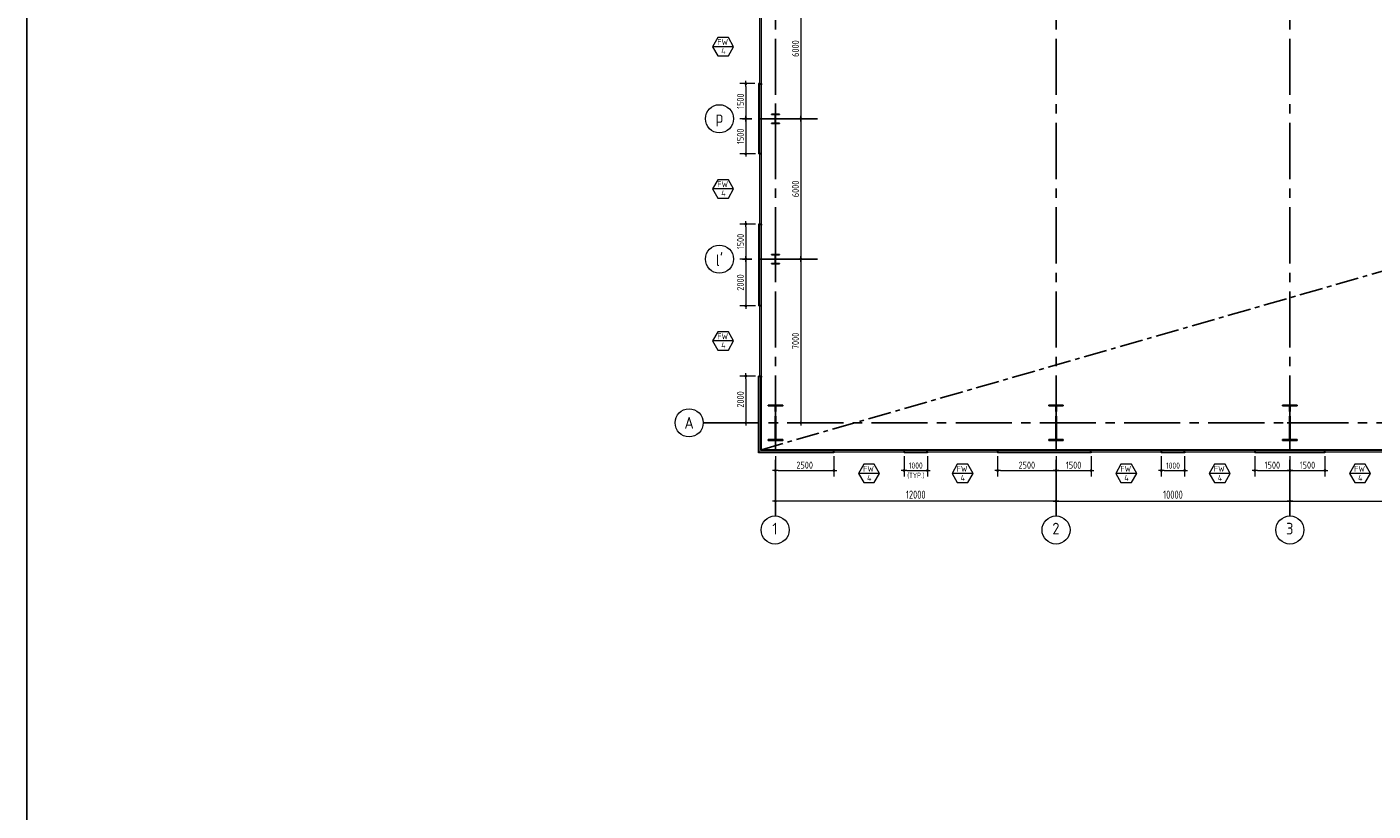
# Model space of a CAD drawing. Extents: x -11758 to 4934791, y -233543 to 1826789.
# Tile 83 of 107: x 430322 to 487890, y 32176 to 65699. Entities that reach past the tile are written whole.
import ezdxf
from ezdxf.enums import TextEntityAlignment as Align

# ---------------------------------------------------------------- set-up
doc = ezdxf.new("R2010")
doc.units = 0
doc.header["$LTSCALE"] = 800
doc.header["$MEASUREMENT"] = 0
doc.linetypes.add('CENTER', pattern=[2, 1.25, -0.25, 0.25, -0.25])
doc.linetypes.add('CENTER2', pattern=[1.125, 0.75, -0.125, 0.125, -0.125])
doc.layers.get('0').update_dxf_attribs({"linetype": 'CONTINUOUS'})
doc.layers.get('DEFPOINTS').update_dxf_attribs({"linetype": 'CONTINUOUS'})
for name, color, linetype, lineweight in [('2CON', 1, 'CONTINUOUS', 13), ('A-WIN TAG', 3, 'CONTINUOUS', 13), ('CLAD-1', 3, 'CONTINUOUS', 15), ('CLAD-2', 40, 'CONTINUOUS', 13), ('CONCRETE', 4, 'CONTINUOUS', 15), ('DIM', 4, 'CONTINUOUS', 15), ('dimension line', 4, 'CONTINUOUS', 18), ('STEEL', 6, 'CONTINUOUS', 15), ('TEXT', 3, 'CONTINUOUS', 15), ('WIN', 31, 'CONTINUOUS', 13)]:
    doc.layers.add(name, color=color, linetype=linetype, lineweight=lineweight)
for name, color, linetype in [('Aux Ped Stel', 7, 'CONTINUOUS'), ('CENTER', 2, 'CENTER'), ('CL', 2, 'CENTER2'), ('COL', 1, 'CENTER'), ('GRID', 8, 'CENTER'), ('WALL', 6, 'CONTINUOUS')]:
    doc.layers.add(name, color=color, linetype=linetype)
doc.styles.add('ROMANS', font='ISO9.shx', dxfattribs={"width": 0.8})
doc.styles.get("Standard").update_dxf_attribs({"font": 'ISO9'})
doc.dimstyles.new('barka', dxfattribs={"dimscale": 100, "dimtxt": 3.5, "dimasz": 1.2, "dimexe": 2.5, "dimexo": 2.5, "dimgap": 1, "dimtad": 1, "dimdsep": 46, "dimtxsty": 'ROMANS', "dimblk": 'DDOT1', "dimcen": 0, "dimclrd": 256, "dimclre": 256, "dimclrt": 2, "dimadec": 0, "dimazin": 2, "dimtp": 0.1, "dimtm": 0.1, "dimtfac": 0.71, "dimtmove": 2, "dimatfit": 3, "dimlwd": -1, "dimlwe": -1, "dimarcsym": 0})
doc.dimstyles.new('barka INTERNAL DIM', dxfattribs={"dimscale": 100, "dimtxt": 3, "dimasz": 1.2, "dimexe": 2.5, "dimexo": 1.5, "dimgap": 0.8, "dimtad": 1, "dimdsep": 46, "dimtxsty": 'ROMANS', "dimblk": 'DDOT1', "dimcen": 0, "dimclrd": 256, "dimclre": 256, "dimclrt": 2, "dimadec": 0, "dimazin": 2, "dimtp": 0.1, "dimtm": 0.1, "dimtfac": 0.71, "dimtmove": 2, "dimatfit": 3, "dimlwd": -1, "dimlwe": -1, "dimarcsym": 0})

# ---------------------------------------------------------------- blocks, each defined once
blk = doc.blocks.new('DDOT1')
blk.add_line((-1, 0), (1, 0))
at = {"const_width": 0.5}
blk.add_lwpolyline([(-0.25, 0, 1), (0.25, 0, 1)], format="xyb", close=True, dxfattribs=at)
blk = doc.blocks.new('*D23')
at = {"layer": 'DEFPOINTS', "color": 0, "transparency": 16777216}
for p in [(484333, 45428), (494333, 45428), (494333, 45428)]:
    blk.add_point(p, dxfattribs=at)
at = {"layer": 'dimension line', "transparency": 16777216}
blk.add_line((484453, 45428), (494213, 45428), dxfattribs=at)
at = {"layer": 'dimension line', "transparency": 16777216, "xscale": 119.9999999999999, "yscale": 119.9999999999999, "zscale": 119.9999999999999, "rotation": 180}
blk.add_blockref('DDOT1', (484333, 45428), dxfattribs=at)
at = {"layer": 'dimension line', "transparency": 16777216, "xscale": 119.9999999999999, "yscale": 119.9999999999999, "zscale": 119.9999999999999}
blk.add_blockref('DDOT1', (494333, 45428), dxfattribs=at)
at = {"layer": 'dimension line', "color": 2, "transparency": 16777216, "insert": (489333, 45703), "char_height": 350, "attachment_point": 5, "style": 'ROMANS'}
blk.add_mtext('10000', dxfattribs=at)
blk = doc.blocks.new('*D24')
at = {"layer": 'DEFPOINTS', "color": 0, "transparency": 16777216}
for p in [(474333, 45428), (484333, 45428), (484333, 45428)]:
    blk.add_point(p, dxfattribs=at)
at = {"layer": 'dimension line', "transparency": 16777216}
blk.add_line((474453, 45428), (484213, 45428), dxfattribs=at)
at = {"layer": 'dimension line', "transparency": 16777216, "xscale": 119.9999999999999, "yscale": 119.9999999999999, "zscale": 119.9999999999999, "rotation": 180}
blk.add_blockref('DDOT1', (474333, 45428), dxfattribs=at)
at = {"layer": 'dimension line', "transparency": 16777216, "xscale": 119.9999999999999, "yscale": 119.9999999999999, "zscale": 119.9999999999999}
blk.add_blockref('DDOT1', (484333, 45428), dxfattribs=at)
at = {"layer": 'dimension line', "color": 2, "transparency": 16777216, "insert": (479333, 45703), "char_height": 350, "attachment_point": 5, "style": 'ROMANS'}
blk.add_mtext('10000', dxfattribs=at)
blk = doc.blocks.new('*D25')
at = {"layer": 'DEFPOINTS', "color": 0, "transparency": 16777216}
for p in [(462333, 45428), (462333, 45428), (474333, 45428)]:
    blk.add_point(p, dxfattribs=at)
at = {"layer": 'dimension line', "transparency": 16777216}
blk.add_line((474213, 45428), (462453, 45428), dxfattribs=at)
at = {"layer": 'dimension line', "transparency": 16777216, "xscale": 119.9999999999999, "yscale": 119.9999999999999, "zscale": 119.9999999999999, "rotation": 180}
blk.add_blockref('DDOT1', (462333, 45428), dxfattribs=at)
at = {"layer": 'dimension line', "transparency": 16777216, "xscale": 119.9999999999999, "yscale": 119.9999999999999, "zscale": 119.9999999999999}
blk.add_blockref('DDOT1', (474333, 45428), dxfattribs=at)
at = {"layer": 'dimension line', "color": 2, "transparency": 16777216, "insert": (468333, 45703), "char_height": 350, "attachment_point": 5, "style": 'ROMANS'}
blk.add_mtext('12000', dxfattribs=at)
blk = doc.blocks.new('clad supp')
at = {"layer": 'STEEL'}
for p, q in [((50, 100), (0, 100)), ((0, 100), (0, 0)), ((0, 0), (50, 0))]:
    blk.add_line(p, q, dxfattribs=at)
blk.add_lwpolyline([(50, 0), (50, 9, 0.397434), (48, 11), (12, 15, -0.397434), (10, 17), (10, 83, -0.397434), (12, 85), (48, 89, 0.397434), (50, 91), (50, 100)], format="xyb", dxfattribs=at)
blk = doc.blocks.new('A$C41E52089')
at = {"layer": 'COL'}
h = blk.add_hatch(dxfattribs=at)
h.set_pattern_fill('ANSI31', color=256, scale=100, style=0)
h.paths.add_polyline_path([(310, -720), (0, -720), (0, -760), (310, -760)])
h.paths.add_polyline_path([(0, -720), (-310, -720), (-310, -760), (0, -760)])
h.paths.add_polyline_path([(0, 0), (-13, 0), (-13, -720), (0, -720)])
h.paths.add_polyline_path([(0, 720), (-13, 720), (-13, 0), (0, 0)])
h.paths.add_polyline_path([(12, 0), (0, 0), (0, -720), (12, -720)])
h.paths.add_polyline_path([(12, 720), (0, 720), (0, 0), (12, 0)])
h.paths.add_polyline_path([(310, 760), (0, 760), (0, 720), (12, 720), (310, 720)])
h.paths.add_polyline_path([(0, 760), (-310, 760), (-310, 720), (0, 720)])
for p, q in [((-310, 760), (310, 760)), ((-310, 760), (-310, 720)), ((-310, 720), (310, 720)), ((-13, -720), (-13, 720)), ((12, -720), (12, 720)), ((310, 760), (310, 720)), ((-310, -720), (310, -720)), ((-310, -760), (-310, -720)), ((-310, -760), (310, -760)), ((310, -760), (310, -720))]:
    blk.add_line(p, q, dxfattribs=at)
at = {"layer": 'COL', "color": 2}
for p, q in [((0, -800), (0, 800)), ((123, 0), (-123, 0))]:
    blk.add_line(p, q, dxfattribs=at)
blk = doc.blocks.new('*D143')
at = {"layer": 'DEFPOINTS', "color": 0, "transparency": 16777216}
for p in [(462333, 47496), (464833, 47496), (464833, 46735)]:
    blk.add_point(p, dxfattribs=at)
at = {"layer": 'DIM', "transparency": 16777216}
for p, q in [((462333, 47346), (462333, 46485)), ((464833, 47346), (464833, 46485)), ((462453, 46735), (464713, 46735))]:
    blk.add_line(p, q, dxfattribs=at)
at = {"layer": 'DIM', "transparency": 16777216, "xscale": 119.9999999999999, "yscale": 119.9999999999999, "zscale": 119.9999999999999, "rotation": 180}
blk.add_blockref('DDOT1', (462333, 46735), dxfattribs=at)
at = {"layer": 'DIM', "transparency": 16777216, "xscale": 119.9999999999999, "yscale": 119.9999999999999, "zscale": 119.9999999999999}
blk.add_blockref('DDOT1', (464833, 46735), dxfattribs=at)
at = {"layer": 'DIM', "color": 2, "transparency": 16777216, "insert": (463583, 46965), "char_height": 300, "attachment_point": 5, "style": 'ROMANS'}
blk.add_mtext('2500', dxfattribs=at)
blk = doc.blocks.new('*D144')
at = {"layer": 'DEFPOINTS', "color": 0, "transparency": 16777216}
for p in [(467833, 47496), (468833, 47496), (468833, 46735)]:
    blk.add_point(p, dxfattribs=at)
at = {"layer": 'DIM', "transparency": 16777216}
for p, q in [((467833, 47346), (467833, 46485)), ((468833, 47346), (468833, 46485)), ((467953, 46735), (468713, 46735))]:
    blk.add_line(p, q, dxfattribs=at)
at = {"layer": 'DIM', "transparency": 16777216, "xscale": 119.9999999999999, "yscale": 119.9999999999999, "zscale": 119.9999999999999, "rotation": 180}
blk.add_blockref('DDOT1', (467833, 46735), dxfattribs=at)
at = {"layer": 'DIM', "transparency": 16777216, "xscale": 119.9999999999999, "yscale": 119.9999999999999, "zscale": 119.9999999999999}
blk.add_blockref('DDOT1', (468833, 46735), dxfattribs=at)
at = {"layer": 'DIM', "color": 2, "transparency": 16777216, "insert": (468333, 46735), "char_height": 300, "attachment_point": 5, "style": 'ROMANS'}
blk.add_mtext('{\\H0.875x;1000\\P{\\H0.875x;(TYP.)}}', dxfattribs=at)
blk = doc.blocks.new('*D145')
at = {"layer": 'DEFPOINTS', "color": 0, "transparency": 16777216}
for p in [(471833, 47496), (474333, 47496), (474333, 46735)]:
    blk.add_point(p, dxfattribs=at)
at = {"layer": 'DIM', "transparency": 16777216}
for p, q in [((471833, 47346), (471833, 46485)), ((474333, 47346), (474333, 46485)), ((471953, 46735), (474213, 46735))]:
    blk.add_line(p, q, dxfattribs=at)
at = {"layer": 'DIM', "transparency": 16777216, "xscale": 119.9999999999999, "yscale": 119.9999999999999, "zscale": 119.9999999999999, "rotation": 180}
blk.add_blockref('DDOT1', (471833, 46735), dxfattribs=at)
at = {"layer": 'DIM', "transparency": 16777216, "xscale": 119.9999999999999, "yscale": 119.9999999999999, "zscale": 119.9999999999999}
blk.add_blockref('DDOT1', (474333, 46735), dxfattribs=at)
at = {"layer": 'DIM', "color": 2, "transparency": 16777216, "insert": (473083, 46965), "char_height": 300, "attachment_point": 5, "style": 'ROMANS'}
blk.add_mtext('2500', dxfattribs=at)
blk = doc.blocks.new('*D147')
at = {"layer": 'DEFPOINTS', "color": 0, "transparency": 16777216}
for p in [(474333, 47496), (475833, 47496), (475833, 46735)]:
    blk.add_point(p, dxfattribs=at)
at = {"layer": 'DIM', "transparency": 16777216}
for p, q in [((474333, 47346), (474333, 46485)), ((475833, 47346), (475833, 46485)), ((474453, 46735), (475713, 46735))]:
    blk.add_line(p, q, dxfattribs=at)
at = {"layer": 'DIM', "transparency": 16777216, "xscale": 119.9999999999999, "yscale": 119.9999999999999, "zscale": 119.9999999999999, "rotation": 180}
blk.add_blockref('DDOT1', (474333, 46735), dxfattribs=at)
at = {"layer": 'DIM', "transparency": 16777216, "xscale": 119.9999999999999, "yscale": 119.9999999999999, "zscale": 119.9999999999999}
blk.add_blockref('DDOT1', (475833, 46735), dxfattribs=at)
at = {"layer": 'DIM', "color": 2, "transparency": 16777216, "insert": (475083, 46965), "char_height": 300, "attachment_point": 5, "style": 'ROMANS'}
blk.add_mtext('1500', dxfattribs=at)
blk = doc.blocks.new('*D148')
at = {"layer": 'DEFPOINTS', "color": 0, "transparency": 16777216}
for p in [(478833, 47496), (479833, 47496), (479833, 46735)]:
    blk.add_point(p, dxfattribs=at)
at = {"layer": 'DIM', "transparency": 16777216}
for p, q in [((478833, 47346), (478833, 46485)), ((479833, 47346), (479833, 46485)), ((478953, 46735), (479713, 46735))]:
    blk.add_line(p, q, dxfattribs=at)
at = {"layer": 'DIM', "transparency": 16777216, "xscale": 119.9999999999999, "yscale": 119.9999999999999, "zscale": 119.9999999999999, "rotation": 180}
blk.add_blockref('DDOT1', (478833, 46735), dxfattribs=at)
at = {"layer": 'DIM', "transparency": 16777216, "xscale": 119.9999999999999, "yscale": 119.9999999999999, "zscale": 119.9999999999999}
blk.add_blockref('DDOT1', (479833, 46735), dxfattribs=at)
at = {"layer": 'DIM', "color": 2, "transparency": 16777216, "insert": (479333, 46946), "char_height": 300, "attachment_point": 5, "style": 'ROMANS'}
blk.add_mtext('{\\H0.875x;1000}', dxfattribs=at)
blk = doc.blocks.new('*D149')
at = {"layer": 'DEFPOINTS', "color": 0, "transparency": 16777216}
for p in [(482833, 47496), (484333, 47496), (484333, 46735)]:
    blk.add_point(p, dxfattribs=at)
at = {"layer": 'DIM', "transparency": 16777216}
for p, q in [((482833, 47346), (482833, 46485)), ((484333, 47346), (484333, 46485)), ((482953, 46735), (484213, 46735))]:
    blk.add_line(p, q, dxfattribs=at)
at = {"layer": 'DIM', "transparency": 16777216, "xscale": 119.9999999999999, "yscale": 119.9999999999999, "zscale": 119.9999999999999, "rotation": 180}
blk.add_blockref('DDOT1', (482833, 46735), dxfattribs=at)
at = {"layer": 'DIM', "transparency": 16777216, "xscale": 119.9999999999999, "yscale": 119.9999999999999, "zscale": 119.9999999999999}
blk.add_blockref('DDOT1', (484333, 46735), dxfattribs=at)
at = {"layer": 'DIM', "color": 2, "transparency": 16777216, "insert": (483583, 46965), "char_height": 300, "attachment_point": 5, "style": 'ROMANS'}
blk.add_mtext('1500', dxfattribs=at)
blk = doc.blocks.new('*D150')
at = {"layer": 'DEFPOINTS', "color": 0, "transparency": 16777216}
for p in [(484333, 47496), (485833, 47496), (485833, 46735)]:
    blk.add_point(p, dxfattribs=at)
at = {"layer": 'DIM', "transparency": 16777216}
for p, q in [((484333, 47346), (484333, 46485)), ((485833, 47346), (485833, 46485)), ((484453, 46735), (485713, 46735))]:
    blk.add_line(p, q, dxfattribs=at)
at = {"layer": 'DIM', "transparency": 16777216, "xscale": 119.9999999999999, "yscale": 119.9999999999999, "zscale": 119.9999999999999, "rotation": 180}
blk.add_blockref('DDOT1', (484333, 46735), dxfattribs=at)
at = {"layer": 'DIM', "transparency": 16777216, "xscale": 119.9999999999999, "yscale": 119.9999999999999, "zscale": 119.9999999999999}
blk.add_blockref('DDOT1', (485833, 46735), dxfattribs=at)
at = {"layer": 'DIM', "color": 2, "transparency": 16777216, "insert": (485083, 46965), "char_height": 300, "attachment_point": 5, "style": 'ROMANS'}
blk.add_mtext('1500', dxfattribs=at)
blk = doc.blocks.new('*D181')
at = {"layer": 'DEFPOINTS', "color": 0, "transparency": 16777216}
for p in [(461605, 63274), (461066, 61774), (461436, 61774)]:
    blk.add_point(p, dxfattribs=at)
at = {"layer": 'DIM', "transparency": 16777216}
for p, q in [((461455, 63274), (460816, 63274)), ((461066, 63154), (461066, 61894)), ((461286, 61774), (460816, 61774))]:
    blk.add_line(p, q, dxfattribs=at)
at = {"layer": 'DIM', "transparency": 16777216, "xscale": 119.9999999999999, "yscale": 119.9999999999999, "zscale": 119.9999999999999}
for p, rotation in [((461066, 63274), 90), ((461066, 61774), 270)]:
    blk.add_blockref('DDOT1', p, dxfattribs=dict(at, rotation=rotation))
at = {"layer": 'DIM', "color": 2, "transparency": 16777216, "insert": (460836, 62524), "char_height": 300, "attachment_point": 5, "rotation": 90, "style": 'ROMANS'}
blk.add_mtext('1500', dxfattribs=at)
blk = doc.blocks.new('*D182')
at = {"layer": 'DEFPOINTS', "color": 0, "transparency": 16777216}
for p in [(461436, 61774), (461066, 60274), (461627, 60274)]:
    blk.add_point(p, dxfattribs=at)
at = {"layer": 'DIM', "transparency": 16777216}
for p, q in [((461286, 61774), (460816, 61774)), ((461066, 61654), (461066, 60394)), ((461477, 60274), (460816, 60274))]:
    blk.add_line(p, q, dxfattribs=at)
at = {"layer": 'DIM', "transparency": 16777216, "xscale": 119.9999999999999, "yscale": 119.9999999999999, "zscale": 119.9999999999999}
for p, rotation in [((461066, 61774), 90), ((461066, 60274), 270)]:
    blk.add_blockref('DDOT1', p, dxfattribs=dict(at, rotation=rotation))
at = {"layer": 'DIM', "color": 2, "transparency": 16777216, "insert": (460836, 61024), "char_height": 300, "attachment_point": 5, "rotation": 90, "style": 'ROMANS'}
blk.add_mtext('1500', dxfattribs=at)
blk = doc.blocks.new('*D183')
at = {"layer": 'DEFPOINTS', "color": 0, "transparency": 16777216}
for p in [(461627, 57274), (461066, 55774), (461439, 55774)]:
    blk.add_point(p, dxfattribs=at)
at = {"layer": 'DIM', "transparency": 16777216}
for p, q in [((461477, 57274), (460816, 57274)), ((461066, 57154), (461066, 55894)), ((461289, 55774), (460816, 55774))]:
    blk.add_line(p, q, dxfattribs=at)
at = {"layer": 'DIM', "transparency": 16777216, "xscale": 119.9999999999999, "yscale": 119.9999999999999, "zscale": 119.9999999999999}
for p, rotation in [((461066, 57274), 90), ((461066, 55774), 270)]:
    blk.add_blockref('DDOT1', p, dxfattribs=dict(at, rotation=rotation))
at = {"layer": 'DIM', "color": 2, "transparency": 16777216, "insert": (460836, 56524), "char_height": 300, "attachment_point": 5, "rotation": 90, "style": 'ROMANS'}
blk.add_mtext('1500', dxfattribs=at)
blk = doc.blocks.new('*D184')
at = {"layer": 'DEFPOINTS', "color": 0, "transparency": 16777216}
for p in [(461439, 55774), (461066, 53774), (461627, 53774)]:
    blk.add_point(p, dxfattribs=at)
at = {"layer": 'DIM', "transparency": 16777216}
for p, q in [((461289, 55774), (460816, 55774)), ((461066, 55654), (461066, 53894)), ((461477, 53774), (460816, 53774))]:
    blk.add_line(p, q, dxfattribs=at)
at = {"layer": 'DIM', "transparency": 16777216, "xscale": 119.9999999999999, "yscale": 119.9999999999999, "zscale": 119.9999999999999}
for p, rotation in [((461066, 55774), 90), ((461066, 53774), 270)]:
    blk.add_blockref('DDOT1', p, dxfattribs=dict(at, rotation=rotation))
at = {"layer": 'DIM', "color": 2, "transparency": 16777216, "insert": (460836, 54774), "char_height": 300, "attachment_point": 5, "rotation": 90, "style": 'ROMANS'}
blk.add_mtext('2000', dxfattribs=at)
blk = doc.blocks.new('*D185')
at = {"layer": 'DEFPOINTS', "color": 0, "transparency": 16777216}
for p in [(461627, 50774), (461066, 48774), (461453, 48774)]:
    blk.add_point(p, dxfattribs=at)
at = {"layer": 'DIM', "transparency": 16777216}
for p, q in [((461477, 50774), (460816, 50774)), ((461066, 50654), (461066, 48894)), ((461303, 48774), (460816, 48774))]:
    blk.add_line(p, q, dxfattribs=at)
at = {"layer": 'DIM', "transparency": 16777216, "xscale": 119.9999999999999, "yscale": 119.9999999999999, "zscale": 119.9999999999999}
for p, rotation in [((461066, 50774), 90), ((461066, 48774), 270)]:
    blk.add_blockref('DDOT1', p, dxfattribs=dict(at, rotation=rotation))
at = {"layer": 'DIM', "color": 2, "transparency": 16777216, "insert": (460836, 49774), "char_height": 300, "attachment_point": 5, "rotation": 90, "style": 'ROMANS'}
blk.add_mtext('2000', dxfattribs=at)
blk = doc.blocks.new('*D187')
at = {"layer": 'DEFPOINTS', "color": 0, "transparency": 16777216}
for p in [(463549, 67774), (462856, 61774), (463419, 61774)]:
    blk.add_point(p, dxfattribs=at)
at = {"layer": 'DIM', "transparency": 16777216}
for p, q in [((463399, 67774), (463169, 67774)), ((463419, 67654), (463419, 61894)), ((463006, 61774), (463669, 61774))]:
    blk.add_line(p, q, dxfattribs=at)
at = {"layer": 'DIM', "transparency": 16777216, "xscale": 119.9999999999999, "yscale": 119.9999999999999, "zscale": 119.9999999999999}
for p, rotation in [((463419, 67774), 90), ((463419, 61774), 270)]:
    blk.add_blockref('DDOT1', p, dxfattribs=dict(at, rotation=rotation))
at = {"layer": 'DIM', "color": 2, "transparency": 16777216, "insert": (463189, 64774), "char_height": 300, "attachment_point": 5, "rotation": 90, "style": 'ROMANS'}
blk.add_mtext('6000', dxfattribs=at)
blk = doc.blocks.new('*D188')
at = {"layer": 'DEFPOINTS', "color": 0, "transparency": 16777216}
for p in [(462856, 61774), (462856, 55774), (463419, 55774)]:
    blk.add_point(p, dxfattribs=at)
at = {"layer": 'DIM', "transparency": 16777216}
for p, q in [((463006, 61774), (463669, 61774)), ((463419, 61654), (463419, 55894)), ((463006, 55774), (463669, 55774))]:
    blk.add_line(p, q, dxfattribs=at)
at = {"layer": 'DIM', "transparency": 16777216, "xscale": 119.9999999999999, "yscale": 119.9999999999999, "zscale": 119.9999999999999}
for p, rotation in [((463419, 61774), 90), ((463419, 55774), 270)]:
    blk.add_blockref('DDOT1', p, dxfattribs=dict(at, rotation=rotation))
at = {"layer": 'DIM', "color": 2, "transparency": 16777216, "insert": (463189, 58774), "char_height": 300, "attachment_point": 5, "rotation": 90, "style": 'ROMANS'}
blk.add_mtext('6000', dxfattribs=at)
blk = doc.blocks.new('*D189')
at = {"layer": 'DEFPOINTS', "color": 0, "transparency": 16777216}
for p in [(462856, 55774), (462856, 48774), (463419, 48774)]:
    blk.add_point(p, dxfattribs=at)
at = {"layer": 'DIM', "transparency": 16777216}
for p, q in [((463006, 55774), (463669, 55774)), ((463419, 55654), (463419, 48894)), ((463006, 48774), (463669, 48774))]:
    blk.add_line(p, q, dxfattribs=at)
at = {"layer": 'DIM', "transparency": 16777216, "xscale": 119.9999999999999, "yscale": 119.9999999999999, "zscale": 119.9999999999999}
for p, rotation in [((463419, 55774), 90), ((463419, 48774), 270)]:
    blk.add_blockref('DDOT1', p, dxfattribs=dict(at, rotation=rotation))
at = {"layer": 'DIM', "color": 2, "transparency": 16777216, "insert": (463189, 52274), "char_height": 300, "attachment_point": 5, "rotation": 90, "style": 'ROMANS'}
blk.add_mtext('7000', dxfattribs=at)
blk = doc.blocks.new("AUX COL'")
at = {"layer": 'Aux Ped Stel'}
for p, q in [((-175, 200), (-175, 184)), ((-175, 200), (175, 200)), ((-175, 184), (175, 184)), ((-8, 184), (-8, -184)), ((8, 184), (8, -184)), ((175, 200), (175, 184)), ((-175, -184), (-175, -200)), ((-175, -184), (175, -184)), ((-175, -200), (175, -200)), ((175, -184), (175, -200))]:
    blk.add_line(p, q, dxfattribs=at)
at = {"layer": 'CL'}
for p, q in [((0, 650), (0, -650)), ((-650, 0), (650, 0))]:
    blk.add_line(p, q, dxfattribs=at)

msp = doc.modelspace()

# ---------------------------------------------------------------- linework, layer by layer
at = {"layer": '2CON'}
for p, q in [((460545.2, 64854.9), (459645.2, 64854.9)), ((460545.2, 58774.4), (459645.2, 58774.4)), ((460545.3, 52274.4), (459645.3, 52274.4)), ((466783.4, 46610.3), (465883.4, 46610.3)), ((470783.4, 46610.3), (469883.4, 46610.3)), ((477783.4, 46610.3), (476883.4, 46610.3)), ((481783.4, 46610.3), (480883.4, 46610.3)), ((487783.4, 46610.3), (486883.4, 46610.3))]:
    msp.add_line(p, q, dxfattribs=at)
at = {"layer": 'A-WIN TAG'}
for points in [[(459870.2, 65244.6), (459645.2, 64854.9), (459870.2, 64465.2), (460320.2, 64465.2), (460545.2, 64854.9), (460320.2, 65244.6)], [(459870.2, 59164.1), (459645.2, 58774.4), (459870.2, 58384.6), (460320.2, 58384.6), (460545.2, 58774.4), (460320.2, 59164.1)], [(459870.3, 52664.1), (459645.3, 52274.4), (459870.3, 51884.6), (460320.3, 51884.6), (460545.3, 52274.4), (460320.3, 52664.1)], [(466108.4, 47000), (465883.4, 46610.3), (466108.4, 46220.6), (466558.4, 46220.6), (466783.4, 46610.3), (466558.4, 47000)], [(470108.4, 47000), (469883.4, 46610.3), (470108.4, 46220.6), (470558.4, 46220.6), (470783.4, 46610.3), (470558.4, 47000)], [(477108.4, 47000), (476883.4, 46610.3), (477108.4, 46220.6), (477558.4, 46220.6), (477783.4, 46610.3), (477558.4, 47000)], [(481108.4, 47000), (480883.4, 46610.3), (481108.4, 46220.6), (481558.4, 46220.6), (481783.4, 46610.3), (481558.4, 47000)], [(487108.4, 47000), (486883.4, 46610.3), (487108.4, 46220.6), (487558.4, 46220.6), (487783.4, 46610.3), (487558.4, 47000)]]:
    msp.add_lwpolyline(points, close=True, dxfattribs=at)
at = {"layer": 'CENTER'}
msp.add_line((507250.8, 60704.4), (461733.2, 47624.3), dxfattribs=at)
at = {"layer": 'CLAD-1'}
for p, q in [((461633.2, 63274.4), (461605.2, 63274.4)), ((461605.2, 63274.4), (461605.2, 60274.4)), ((461633.2, 63274.4), (461633.2, 60274.4)), ((461633.2, 60274.4), (461605.2, 60274.4)), ((461605.2, 57274.4), (461605.2, 53774.4)), ((461633.2, 57274.4), (461605.2, 57274.4)), ((461633.2, 57274.4), (461633.2, 53774.4)), ((461633.2, 53774.4), (461605.2, 53774.4)), ((461633.2, 50774.4), (461605.2, 50774.4)), ((464833.3, 47524.3), (464833.3, 47496.3)), ((467833.3, 47524.3), (467833.3, 47496.3)), ((468833.3, 47524.3), (468833.3, 47496.3)), ((471833.3, 47524.3), (471833.3, 47496.3)), ((475833.3, 47524.3), (475833.3, 47496.3)), ((478833.3, 47524.3), (478833.3, 47496.3)), ((479833.3, 47524.3), (479833.3, 47496.3)), ((482833.3, 47524.3), (482833.3, 47496.3)), ((485833.3, 47524.3), (485833.3, 47496.3))]:
    msp.add_line(p, q, dxfattribs=at)
at = {"layer": 'CLAD-1', "flags": 128}
for points in [[(464833.3, 47496.3), (461605.2, 47496.3), (461605.2, 50774.4)], [(464833.3, 47524.3), (461633.2, 47524.3), (461633.2, 50774.4)], [(468833.3, 47524.3), (467833.3, 47524.3)], [(468833.3, 47496.3), (467833.3, 47496.3)], [(475833.3, 47524.3), (471833.3, 47524.3)], [(475833.3, 47496.3), (471833.3, 47496.3)], [(479833.3, 47524.3), (478833.3, 47524.3)], [(479833.3, 47496.3), (478833.3, 47496.3)], [(485833.3, 47524.3), (482833.3, 47524.3)], [(485833.3, 47496.3), (482833.3, 47496.3)]]:
    msp.add_lwpolyline(points, dxfattribs=at)
at = {"layer": 'CLAD-2'}
for p, q in [((461705.2, 63274.4), (461705.2, 60274.4)), ((461705.2, 57274.4), (461705.2, 53774.4))]:
    msp.add_line(p, q, dxfattribs=at)
at = {"layer": 'CLAD-2', "flags": 128}
for points in [[(464833.3, 47596.3), (461705.2, 47596.3), (461705.2, 50774.4)], [(468833.3, 47624.3), (467833.3, 47624.3)], [(468833.3, 47596.3), (467833.3, 47596.3)], [(468833.3, 47596.3), (467833.3, 47596.3)], [(475833.3, 47596.3), (471833.3, 47596.3)], [(479833.3, 47624.3), (478833.3, 47624.3)], [(479833.3, 47596.3), (478833.3, 47596.3)], [(479833.3, 47596.3), (478833.3, 47596.3)], [(485833.3, 47596.3), (482833.3, 47596.3)]]:
    msp.add_lwpolyline(points, dxfattribs=at)
at = {"layer": 'CONCRETE', "flags": 128}
msp.add_lwpolyline([(555933.2, 74694), (555933.2, 47624.3), (461733.2, 47624.3), (461733.2, 74924.3), (462218.2, 74924.3)], dxfattribs=at)
at = {"layer": 'GRID', "linetype": 'CENTER2', "ltscale": 4}
for p, q in [((462333.3, 44792.7), (462333.3, 87307.2)), ((474333.3, 44792.7), (474333.3, 87257.9)), ((484333.3, 44792.7), (484333.3, 87373)), ((464129.7, 61774.3), (460536.9, 61774.3)), ((464129.7, 55774.3), (460536.9, 55774.3)), ((459240.6, 48774.3), (558426.1, 48774.4))]:
    msp.add_line(p, q, dxfattribs=at)
at = {"layer": 'STEEL'}
for p, q in [((461633.2, 63224.4), (461633.2, 63274.4)), ((461633.2, 63274.4), (461733.2, 63274.4)), ((461733.2, 63274.4), (461733.2, 63224.4)), ((461633.2, 60324.3), (461633.2, 60274.4)), ((461633.2, 60274.4), (461733.2, 60274.4)), ((461733.2, 60274.4), (461733.2, 60324.3)), ((461633.2, 57224.4), (461633.2, 57274.4)), ((461633.2, 57274.4), (461733.2, 57274.4)), ((461733.2, 57274.4), (461733.2, 57224.4)), ((461633.2, 53824.3), (461633.2, 53774.4)), ((461633.2, 53774.4), (461733.2, 53774.4)), ((461733.2, 53774.4), (461733.2, 53824.3)), ((461633.2, 50724.4), (461633.2, 50774.4)), ((461633.2, 50774.4), (461733.2, 50774.4)), ((461733.2, 50774.4), (461733.2, 50724.4))]:
    msp.add_line(p, q, dxfattribs=at)
for points in [[(461733.2, 63224.4), (461724.3, 63224.4, -0.3974336), (461721.8, 63226.8), (461718.4, 63262, 0.3974336), (461715.9, 63264.4), (461650.6, 63264.4, 0.3974336), (461648.1, 63262), (461644.6, 63226.8, -0.3974336), (461642.1, 63224.4), (461633.2, 63224.4)], [(461733.2, 60324.3), (461724.3, 60324.3, 0.3974336), (461721.8, 60321.9), (461718.4, 60286.7, -0.3974336), (461715.9, 60284.4), (461650.6, 60284.4, -0.3974336), (461648.1, 60286.7), (461644.6, 60321.9, 0.3974336), (461642.1, 60324.3), (461633.2, 60324.3)], [(461733.2, 57224.4), (461724.3, 57224.4, -0.3974336), (461721.8, 57226.8), (461718.4, 57262, 0.3974336), (461715.9, 57264.4), (461650.6, 57264.4, 0.3974336), (461648.1, 57262), (461644.6, 57226.8, -0.3974336), (461642.1, 57224.4), (461633.2, 57224.4)], [(461733.2, 53824.3), (461724.3, 53824.3, 0.3974336), (461721.8, 53821.9), (461718.3, 53786.7, -0.3974336), (461715.8, 53784.4), (461650.6, 53784.4, -0.3974336), (461648.1, 53786.7), (461644.6, 53821.9, 0.3974336), (461642.1, 53824.3), (461633.2, 53824.3)], [(461733.2, 50724.4), (461724.3, 50724.4, -0.3974336), (461721.8, 50726.8), (461718.3, 50762, 0.3974336), (461715.8, 50764.4), (461650.6, 50764.4, 0.3974336), (461648.1, 50762), (461644.6, 50726.8, -0.3974336), (461642.1, 50724.4), (461633.2, 50724.4)]]:
    msp.add_lwpolyline(points, format="xyb", dxfattribs=at)
at = {"layer": 'TEXT'}
for centre in [(459936.9, 61774.3), (459936.9, 55774.3), (458640.6, 48774.3), (462317.8, 44192.7), (474333.3, 44192.9), (484333.3, 44192.7)]:
    msp.add_circle(centre, 600, dxfattribs=at)
at = {"layer": 'WALL'}
msp.add_lwpolyline([(430322.5, 265302.5), (656404, 265302.5), (656404, -150469.3), (430322.5, -150469.3)], close=True, dxfattribs=at)
at = {"layer": 'WIN'}
for p, q in [((461645.7, 66274.4), (461645.7, 63274.4)), ((461720.7, 66274.4), (461720.7, 63274.4)), ((461645.7, 60274.4), (461645.7, 57274.4)), ((461720.7, 60274.4), (461720.7, 57274.4)), ((461645.7, 53774.4), (461645.7, 50774.4)), ((461720.7, 53774.4), (461720.7, 50774.4)), ((464833.3, 47611.8), (467833.3, 47611.8)), ((464833.3, 47536.8), (467833.3, 47536.8)), ((468833.3, 47611.8), (471833.3, 47611.8)), ((468833.3, 47536.8), (471833.3, 47536.8)), ((475833.3, 47611.8), (478833.3, 47611.8)), ((475833.3, 47536.8), (478833.3, 47536.8)), ((479833.3, 47611.8), (482833.3, 47611.8)), ((479833.3, 47536.8), (482833.3, 47536.8)), ((485833.3, 47611.8), (488833.3, 47611.8)), ((485833.3, 47536.8), (488833.3, 47536.8))]:
    msp.add_line(p, q, dxfattribs=at)

# ---------------------------------------------------------------- block references
at = {"layer": 'COL'}
for p in [(462333.3, 48774.4), (474333.3, 48774.4), (484333.3, 48774.4)]:
    msp.add_blockref('A$C41E52089', p, dxfattribs=at)
at = {"layer": 'DIM'}
for p in [(462333.3, 61774.3), (462333.3, 55774.3)]:
    msp.add_blockref("AUX COL'", p, dxfattribs=at)
at = {"layer": 'STEEL', "rotation": 180}
for p in [(464833.3, 47624.3), (468833.3, 47624.3), (475833.3, 47624.3), (479833.3, 47624.3), (485833.3, 47624.3)]:
    msp.add_blockref('clad supp', p, dxfattribs=at)
at = {"layer": 'STEEL', "xscale": -1, "rotation": 180}
for p in [(467833.3, 47624.3), (471833.3, 47624.3), (478833.3, 47624.3), (482833.3, 47624.3)]:
    msp.add_blockref('clad supp', p, dxfattribs=at)

# ---------------------------------------------------------------- texts
at = {"layer": 'A-WIN TAG'}
for s, p in [('FW', (460075.5, 65054.8)), ('4', (460106.8, 64669)), ('FW', (460075.6, 58974.3)), ('4', (460106.8, 58588.5)), ('FW', (460075.6, 52474.3)), ('4', (460106.8, 52088.5)), ('FW', (466313.7, 46810.2)), ('FW', (470313.7, 46810.2)), ('FW', (477313.7, 46810.2)), ('FW', (481313.7, 46810.2)), ('FW', (487313.7, 46810.2)), ('4', (466345, 46424.4)), ('4', (470345, 46424.4)), ('4', (477345, 46424.4)), ('4', (481345, 46424.4)), ('4', (487345, 46424.4))]:
    msp.add_text(s, height=250, dxfattribs=at).set_placement(p, align=Align.MIDDLE)
at = {"layer": 'TEXT', "style": 'ROMANS'}
for s, p in [('p', (459936.9, 61774.3)), ("l'", (459936.9, 55774.3)), ('A', (458640.6, 48774.3)), ('1', (462312, 44251.8)), ('2', (474327.4, 44252)), ('3', (484327.4, 44251.8))]:
    msp.add_text(s, height=500, dxfattribs=at).set_placement(p, align=Align.MIDDLE)

# ---------------------------------------------------------------- dimensions: what is measured, and where the dimension line sits
at = {"layer": 'DIM'}
for base, p1, p2, picture, middle in [((463418.7, 61774.3), (463548.6, 67774.3), (462856, 61774.3), '*D187', (463188.7, 64774.3)), ((461065.9, 60274.4), (461436.4, 61774.3), (461627.3, 60274.4), '*D182', (460835.9, 61024.3)), ((463418.7, 55774.3), (462856, 61774.3), (462856, 55774.3), '*D188', (463188.7, 58774.3)), ((461065.9, 55774.3), (461627.3, 57274.4), (461439.2, 55774.3), '*D183', (460835.9, 56524.3)), ((461065.9, 53774.4), (461439.2, 55774.3), (461627.3, 53774.4), '*D184', (460835.9, 54774.3)), ((463418.7, 48774.3), (462856, 55774.3), (462856, 48774.3), '*D189', (463188.7, 52274.3)), ((461065.9, 48774.4), (461627.3, 50774.4), (461452.9, 48774.4), '*D185', (460835.9, 49774.4))]:
    dim = msp.add_linear_dim(base=base, p1=p1, p2=p2, angle=90, dimstyle='barka INTERNAL DIM', override={"dimdec": 0, "dimtmove": 0}, dxfattribs=at)
    dim.commit()
    dim.dimension.update_dxf_attribs({"geometry": picture, "text_midpoint": middle})
dim = msp.add_linear_dim(base=(461065.9, 61774.3), p1=(461605.2, 63274.4), p2=(461436.4, 61774.3), angle=90, dimstyle='barka INTERNAL DIM', override={"dimdec": 0, "dimtmove": 0}, dxfattribs=at)
dim.commit()
dim.dimension.update_dxf_attribs({"geometry": '*D181', "text_midpoint": (461065.9, 62524.3), "dimtype": 160})
for base, p1, p2, picture, middle in [((464833.4, 46734.6), (462333.4, 47496.3), (464833.4, 47496.3), '*D143', (463583.4, 46964.6)), ((474333.4, 46734.6), (471833.4, 47496.3), (474333.4, 47496.3), '*D145', (473083.4, 46964.6)), ((475833.4, 46734.6), (474333.4, 47496.3), (475833.4, 47496.3), '*D147', (475083.4, 46964.6)), ((484333.4, 46734.6), (482833.4, 47496.3), (484333.4, 47496.3), '*D149', (483583.4, 46964.6)), ((485833.4, 46734.6), (484333.4, 47496.3), (485833.4, 47496.3), '*D150', (485083.4, 46964.6))]:
    dim = msp.add_linear_dim(base=base, p1=p1, p2=p2, dimstyle='barka INTERNAL DIM', override={"dimdec": 0, "dimtmove": 0}, dxfattribs=at)
    dim.commit()
    dim.dimension.update_dxf_attribs({"geometry": picture, "text_midpoint": middle})
for base, p1, p2, text, picture, middle in [((468833.4, 46734.6), (467833.4, 47496.3), (468833.4, 47496.3), '{\\H0.875x;<>\\X{\\H0.875x;(TYP.)}}', '*D144', (468333.4, 46734.6)), ((479833.4, 46734.6), (478833.4, 47496.3), (479833.4, 47496.3), '{\\H0.875x;<>}', '*D148', (479333.4, 46734.6))]:
    dim = msp.add_linear_dim(base=base, p1=p1, p2=p2, text=text, dimstyle='barka INTERNAL DIM', override={"dimdec": 0, "dimtmove": 0}, dxfattribs=at)
    dim.commit()
    dim.dimension.update_dxf_attribs({"geometry": picture, "text_midpoint": middle, "dimtype": 160})
at = {"layer": 'dimension line'}
for base, p1, p2, picture, middle in [((462333.3, 45428.1), (474333.3, 45428.1), (462333.3, 45428.1), '*D25', (468333.3, 45703.1)), ((484333.3, 45428.1), (474333.3, 45428.1), (484333.3, 45428.1), '*D24', (479333.3, 45703.1)), ((494333.3, 45428.1), (484333.3, 45428.1), (494333.3, 45428.1), '*D23', (489333.3, 45703.1))]:
    dim = msp.add_linear_dim(base=base, p1=p1, p2=p2, dimstyle='barka', override={"dimdec": 0, "dimtmove": 0}, dxfattribs=at)
    dim.commit()
    dim.dimension.update_dxf_attribs({"geometry": picture, "text_midpoint": middle})

doc.saveas('drawing.dxf')
